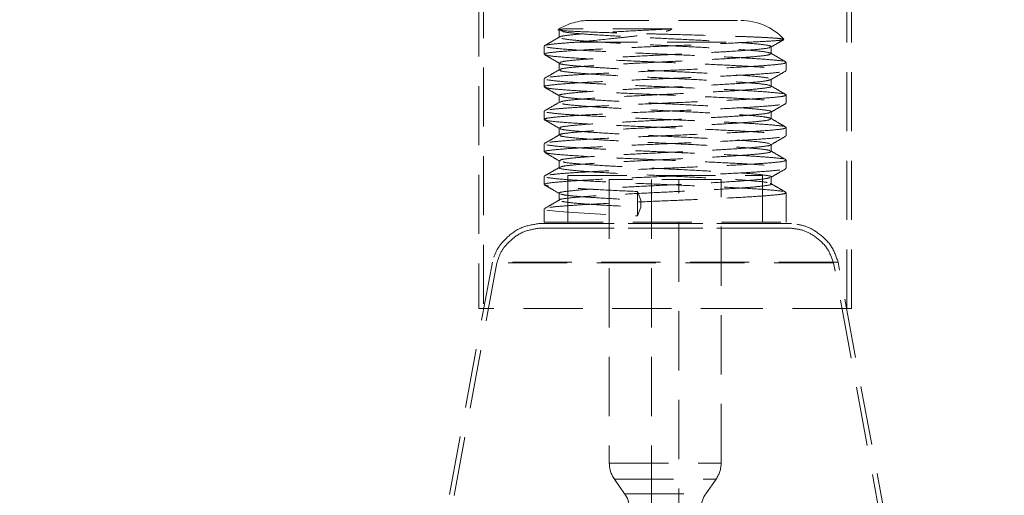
# Model space of a CAD drawing. Header units: millimetres. Extents: x 373 to 928, y 275 to 747.
# Tile 37 of 117: x 638 to 659, y 321 to 331. Entities that reach past the tile are written whole.
import ezdxf

# ---------------------------------------------------------------- set-up
doc = ezdxf.new("R2010")
doc.units = ezdxf.units.MM
doc.linetypes.add('HIDDEN', pattern=[1.905, 1.27, -0.635])

msp = doc.modelspace()

# ---------------------------------------------------------------- linework, layer by layer
at = {"color": 7, "linetype": 'HIDDEN', "lineweight": 18}
for p, q in [((647.771, 337.998), (647.771, 325.198)), ((655.571, 325.198), (655.571, 337.998)), ((647.671, 337.598), (647.671, 325.198)), ((655.671, 325.198), (655.671, 337.598)), ((650.048, 331.391), (653.294, 331.391)), ((649.489, 331.209), (649.385, 331.192)), ((649.396, 331.177), (649.396, 331.027)), ((649.805, 330.925), (653.482, 330.925)), ((654.212, 330.985), (654.22, 330.98)), ((649.071, 330.839), (649.071, 330.664)), ((653.947, 330.677), (653.947, 330.827)), ((654.271, 330.314), (654.271, 330.489)), ((649.071, 330.139), (649.071, 329.964)), ((653.934, 330.127), (653.944, 330.121)), ((654.271, 329.614), (654.271, 329.789)), ((649.071, 329.439), (649.071, 329.264)), ((654.271, 328.914), (654.271, 329.089)), ((649.071, 328.739), (649.071, 328.564)), ((649.399, 328.371), (649.414, 328.367)), ((654.271, 328.214), (654.271, 328.389)), ((649.071, 328.039), (649.071, 327.864)), ((649.579, 328.056), (653.763, 328.056)), ((649.579, 328.056), (649.579, 327.056)), ((652.871, 327.97), (650.471, 327.97)), ((650.471, 327.97), (650.471, 321.88)), ((651.376, 327.97), (651.376, 320.061)), ((651.967, 320.061), (651.967, 327.97)), ((652.871, 321.88), (652.871, 327.97)), ((653.763, 327.056), (653.763, 328.056)), ((651.073, 327.715), (651.148, 327.527)), ((651.073, 327.19), (651.073, 327.715)), ((654.271, 327.056), (654.271, 327.689)), ((651.148, 327.527), (651.148, 327.377)), ((649.071, 327.339), (649.071, 327.056)), ((651.148, 327.377), (651.073, 327.19)), ((649.071, 327.056), (654.271, 327.056)), ((654.386, 327.024), (648.957, 327.024)), ((654.386, 326.924), (648.957, 326.924)), ((648.97, 326.924), (654.372, 326.924)), ((648.971, 327.024), (654.371, 327.024)), ((647.96, 326.199), (645.171, 311.035)), ((655.379, 326.199), (647.961, 326.199)), ((658.171, 311.035), (655.383, 326.199)), ((648.058, 326.181), (645.27, 311.016)), ((655.281, 326.181), (648.06, 326.181)), ((658.073, 311.016), (655.285, 326.181)), ((653.709, 325.198), (647.671, 325.198)), ((655.671, 325.198), (653.709, 325.198)), ((650.471, 321.88), (652.863, 321.88)), ((650.579, 321.536), (652.764, 321.536)), ((650.579, 321.536), (650.799, 321.221)), ((652.544, 321.221), (652.764, 321.536)), ((650.799, 321.221), (652.544, 321.221))]:
    msp.add_line(p, q, dxfattribs=at)
at = {"color": 7, "linetype": 'HIDDEN', "lineweight": 18, "flags": 128}
msp.add_lwpolyline([(649.132, 327.315), (649.386, 327.284), (649.819, 327.253), (650.396, 327.221), (651.074, 327.19), (651.073, 327.19), (651.073, 327.19)], dxfattribs=at)
at = {"color": 7, "linetype": 'Continuous', "lineweight": 25}
for start, end in [(94.515, 242.7971), (0, 85.485)]:
    msp.add_arc((651.671, 306.355), 35, start, end, dxfattribs=at)
at = {"color": 7, "linetype": 'HIDDEN', "lineweight": 18}
for centre, radius, start, end in [((651.671, 306.355), 34.6, 91.8218, 244.1154), ((651.671, 306.355), 34.6, 0, 88.1782), ((650.048, 330.134), 1.257, 90, 122.0796), ((653.294, 330.134), 1.257, 42.8114, 90), ((651.071, 321.88), 0.6, 180, 214.8828), ((652.271, 321.88), 0.6, 325.1172, 0), ((650.307, 320.878), 0.6, 333.5972, 34.8828), ((653.036, 320.878), 0.6, 145.1172, 206.4028)]:
    msp.add_arc(centre, radius, start, end, dxfattribs=at)
for points, knots in [([(649.368, 331.189), (649.394, 331.183), (649.448, 331.169), (649.845, 331.149), (650.436, 331.128), (651.057, 331.111), (651.587, 331.096), (652.13, 331.082), (652.666, 331.066), (653.141, 331.051), (653.462, 331.04), (653.74, 331.028), (653.958, 331.016), (654.121, 331.004), (654.172, 330.996), (654.198, 330.992)], [0, 0, 0, 0, 0.105036, 0.212367, 0.320935, 0.430395, 0.485561, 0.542311, 0.654628, 0.710749, 0.768453, 0.825339, 0.883861, 0.941119, 1, 1, 1, 1]), ([(651.816, 331.209), (651.689, 331.203), (651.349, 331.186), (650.806, 331.158), (650.249, 331.128), (649.799, 331.096), (649.511, 331.065), (649.381, 331.042), (649.407, 331.029), (649.412, 331.027)], [0, 0, 0, 0, 0.102728, 0.275064, 0.446038, 0.618343, 0.789395, 0.96155, 1, 1, 1, 1]), ([(649.489, 331.209), (649.443, 331.2), (649.384, 331.19), (649.407, 331.179), (649.412, 331.177)], [0, 0, 0, 0, 0.779876, 1, 1, 1, 1]), ([(649.449, 331.153), (649.512, 331.142), (649.637, 331.121), (650.031, 331.09), (650.54, 331.059), (651.141, 331.027), (651.783, 330.997), (652.415, 330.965), (652.99, 330.934), (653.464, 330.902), (653.788, 330.872), (653.947, 330.846), (653.93, 330.831), (653.925, 330.827)], [0, 0, 0, 0, 0.096032, 0.191863, 0.287693, 0.383725, 0.479395, 0.575579, 0.671146, 0.767414, 0.862938, 0.959223, 1, 1, 1, 1]), ([(651.816, 331.209), (651.716, 331.209), (651.49, 331.209), (651.14, 331.209), (650.779, 331.209), (650.443, 331.209), (650.141, 331.209), (649.882, 331.209), (649.646, 331.209), (649.546, 331.209), (649.489, 331.209)], [0, 0, 0, 0, 0.0981873, 0.2215885, 0.3449897, 0.4683908, 0.591792, 0.7151932, 0.8385944, 1, 1, 1, 1]), ([(649.805, 330.925), (650.014, 330.947), (650.326, 330.979), (650.824, 331.031), (651.183, 331.073), (651.462, 331.113), (651.647, 331.147), (651.744, 331.172), (651.8, 331.194), (651.812, 331.205), (651.816, 331.209)], [0, 0, 0, 0, 0.3523417, 0.5269114, 0.7074746, 0.8452781, 0.9061702, 0.9673389, 0.9884519, 1, 1, 1, 1]), ([(649.805, 330.925), (649.684, 330.917), (649.443, 330.901), (649.189, 330.875), (649.054, 330.854), (649.084, 330.841), (649.089, 330.839)], [0, 0, 0, 0, 0.276925, 0.552846, 0.917891, 1, 1, 1, 1]), ([(649.089, 330.664), (649.084, 330.666), (649.054, 330.679), (649.202, 330.703), (649.532, 330.733), (650.046, 330.765), (650.683, 330.796), (651.397, 330.828), (652.134, 330.858), (652.833, 330.89), (653.265, 330.912), (653.461, 330.924), (653.482, 330.925)], [0, 0, 0, 0, 0.0271098, 0.1472892, 0.2666985, 0.3869825, 0.5063374, 0.626642, 0.7460156, 0.8662566, 0.9857219, 1, 1, 1, 1]), ([(649.402, 331.035), (649.348, 331.003), (649.239, 330.94), (649.131, 330.877), (649.076, 330.846)], [0, 0, 0, 0, 0.49992, 1, 1, 1, 1]), ([(649.449, 331.003), (649.512, 330.992), (649.637, 330.971), (650.031, 330.94), (650.54, 330.909), (651.141, 330.877), (651.783, 330.847), (652.415, 330.815), (652.991, 330.784), (653.46, 330.752), (653.802, 330.722), (653.888, 330.7), (653.93, 330.69)], [0, 0, 0, 0, 0.100115, 0.200019, 0.299923, 0.400038, 0.499775, 0.600047, 0.699678, 0.800038, 0.899622, 1, 1, 1, 1]), ([(654.214, 330.979), (654.204, 330.975), (654.182, 330.968), (654.06, 330.956), (653.849, 330.942), (653.618, 330.931), (653.482, 330.925)], [0, 0, 0, 0, 0.205201, 0.432146, 0.66561, 1, 1, 1, 1]), ([(653.938, 330.817), (653.993, 330.849), (654.085, 330.902), (654.177, 330.956), (654.215, 330.977)], [0, 0, 0, 0, 0.588947, 1, 1, 1, 1]), ([(649.089, 329.964), (649.084, 329.966), (649.054, 329.979), (649.202, 330.003), (649.532, 330.033), (650.046, 330.065), (650.683, 330.096), (651.397, 330.128), (652.134, 330.159), (652.833, 330.19), (653.443, 330.221), (653.913, 330.253), (654.208, 330.284), (654.306, 330.315), (654.197, 330.346), (653.891, 330.377), (653.411, 330.409), (652.795, 330.44), (652.093, 330.472), (651.502, 330.496), (650.929, 330.521), (650.379, 330.546), (649.792, 330.578), (649.362, 330.609), (649.122, 330.635), (649.108, 330.651), (649.104, 330.656)], [0, 0, 0, 0, 0.010223, 0.055542, 0.100571, 0.145929, 0.190937, 0.236304, 0.281319, 0.326661, 0.371711, 0.416998, 0.462109, 0.507309, 0.55251, 0.597621, 0.642908, 0.687958, 0.7333, 0.778315, 0.796504, 0.841751, 0.886904, 0.932056, 0.977304, 1, 1, 1, 1]), ([(649.079, 330.656), (649.133, 330.625), (649.242, 330.562), (649.35, 330.499), (649.404, 330.467)], [0, 0, 0, 0, 0.500079, 1, 1, 1, 1]), ([(649.132, 330.815), (649.204, 330.805), (649.347, 330.784), (649.797, 330.753), (650.378, 330.721), (651.065, 330.69), (651.799, 330.659), (652.522, 330.627), (653.178, 330.597), (653.721, 330.565), (654.086, 330.534), (654.264, 330.511), (654.252, 330.498), (654.25, 330.496)], [0, 0, 0, 0, 0.098103, 0.195999, 0.293896, 0.391999, 0.489732, 0.587989, 0.685617, 0.78396, 0.881544, 0.979904, 1, 1, 1, 1]), ([(653.921, 330.817), (653.921, 330.814), (653.923, 330.801), (653.748, 330.777), (653.404, 330.747), (652.913, 330.715), (652.327, 330.684), (651.689, 330.653), (651.051, 330.621), (650.461, 330.59), (649.964, 330.559), (649.607, 330.528), (649.412, 330.5), (649.415, 330.483), (649.417, 330.477)], [0, 0, 0, 0, 0.024481, 0.11657, 0.208063, 0.300039, 0.391658, 0.483458, 0.575258, 0.666877, 0.758853, 0.850346, 0.942435, 1, 1, 1, 1]), ([(653.925, 330.677), (653.928, 330.671), (653.936, 330.655), (653.751, 330.627), (653.403, 330.597), (652.913, 330.565), (652.327, 330.534), (651.689, 330.503), (651.051, 330.471), (650.461, 330.44), (649.963, 330.409), (649.609, 330.378), (649.424, 330.353), (649.423, 330.339), (649.423, 330.335)], [0, 0, 0, 0, 0.052275, 0.143972, 0.235076, 0.326661, 0.417889, 0.509298, 0.600707, 0.691936, 0.783521, 0.874625, 0.966321, 1, 1, 1, 1]), ([(654.266, 330.496), (654.212, 330.527), (654.104, 330.59), (653.995, 330.653), (653.941, 330.685)], [0, 0, 0, 0, 0.5000797, 1, 1, 1, 1]), ([(654.247, 330.489), (654.25, 330.483), (654.259, 330.467), (654.048, 330.44), (653.651, 330.409), (653.09, 330.377), (652.42, 330.346), (651.692, 330.315), (650.962, 330.284), (650.314, 330.254), (649.81, 330.226), (649.446, 330.201), (649.188, 330.175), (649.054, 330.154), (649.084, 330.141), (649.089, 330.139)], [0, 0, 0, 0, 0.050942, 0.140523, 0.229526, 0.318998, 0.408122, 0.497423, 0.586723, 0.675848, 0.75473, 0.822652, 0.890327, 0.979861, 1, 1, 1, 1]), ([(649.396, 330.477), (649.396, 330.452), (649.396, 330.402), (649.396, 330.352), (649.396, 330.327)], [0, 0, 0, 0, 0.49992, 1, 1, 1, 1]), ([(649.41, 330.467), (649.409, 330.467), (649.399, 330.456), (649.547, 330.433), (649.855, 330.403), (650.323, 330.371), (650.893, 330.34), (651.524, 330.309), (652.167, 330.278), (652.771, 330.246), (653.286, 330.215), (653.688, 330.184), (653.82, 330.163), (653.886, 330.152)], [0, 0, 0, 0, 0.006515, 0.106239, 0.205175, 0.304881, 0.403862, 0.503482, 0.602569, 0.702031, 0.801284, 0.900538, 1, 1, 1, 1]), ([(649.402, 330.335), (649.348, 330.303), (649.239, 330.24), (649.131, 330.177), (649.076, 330.146)], [0, 0, 0, 0, 0.499854, 1, 1, 1, 1]), ([(649.417, 330.327), (649.411, 330.323), (649.391, 330.309), (649.542, 330.283), (649.856, 330.253), (650.323, 330.221), (650.893, 330.19), (651.524, 330.159), (652.167, 330.128), (652.77, 330.096), (653.29, 330.065), (653.675, 330.034), (653.897, 330.007), (653.913, 329.991), (653.919, 329.985)], [0, 0, 0, 0, 0.033808, 0.125557, 0.216581, 0.308315, 0.399381, 0.491035, 0.582198, 0.673708, 0.765024, 0.856341, 0.947849, 1, 1, 1, 1]), ([(653.938, 330.117), (653.993, 330.149), (654.101, 330.212), (654.21, 330.275), (654.264, 330.306)], [0, 0, 0, 0, 0.499922, 1, 1, 1, 1]), ([(649.132, 330.115), (649.204, 330.105), (649.347, 330.084), (649.797, 330.053), (650.378, 330.021), (651.065, 329.99), (651.799, 329.959), (652.522, 329.927), (653.178, 329.897), (653.721, 329.865), (654.086, 329.834), (654.264, 329.811), (654.252, 329.798), (654.25, 329.796)], [0, 0, 0, 0, 0.098103, 0.196, 0.293897, 0.392, 0.489733, 0.58799, 0.685619, 0.783962, 0.881546, 0.979907, 1, 1, 1, 1]), ([(653.929, 330.117), (653.904, 330.108), (653.851, 330.089), (653.559, 330.059), (653.124, 330.027), (652.57, 329.997), (651.948, 329.965), (651.303, 329.934), (650.687, 329.902), (650.15, 329.872), (649.726, 329.84), (649.474, 329.809), (649.368, 329.788), (649.398, 329.777), (649.399, 329.777)], [0, 0, 0, 0, 0.080174, 0.171604, 0.263703, 0.35509, 0.447205, 0.538606, 0.630673, 0.722144, 0.814099, 0.905695, 0.997473, 1, 1, 1, 1]), ([(653.947, 329.977), (653.947, 330.002), (653.947, 330.052), (653.947, 330.102), (653.947, 330.127)], [0, 0, 0, 0, 0.50008, 1, 1, 1, 1]), ([(649.089, 329.264), (649.084, 329.266), (649.054, 329.279), (649.202, 329.303), (649.532, 329.333), (650.046, 329.365), (650.683, 329.396), (651.397, 329.428), (652.134, 329.459), (652.833, 329.49), (653.443, 329.521), (653.913, 329.553), (654.208, 329.584), (654.306, 329.615), (654.197, 329.646), (653.891, 329.677), (653.411, 329.709), (652.795, 329.74), (652.093, 329.772), (651.502, 329.796), (650.929, 329.821), (650.379, 329.846), (649.792, 329.878), (649.362, 329.909), (649.122, 329.935), (649.108, 329.951), (649.104, 329.956)], [0, 0, 0, 0, 0.0102231, 0.0555427, 0.1005719, 0.1459309, 0.1909396, 0.2363064, 0.2813222, 0.326665, 0.3717153, 0.4170026, 0.4621148, 0.5073152, 0.5525165, 0.597628, 0.642916, 0.6879658, 0.733309, 0.7783246, 0.7965133, 0.841761, 0.8869144, 0.9320669, 0.9773155, 1, 1, 1, 1]), ([(654.247, 329.789), (654.25, 329.783), (654.259, 329.767), (654.048, 329.74), (653.651, 329.709), (653.09, 329.677), (652.42, 329.646), (651.692, 329.615), (650.962, 329.584), (650.314, 329.554), (649.81, 329.526), (649.446, 329.501), (649.188, 329.475), (649.054, 329.454), (649.084, 329.441), (649.089, 329.439)], [0, 0, 0, 0, 0.050942, 0.140523, 0.229526, 0.318998, 0.408122, 0.497423, 0.586723, 0.675848, 0.75473, 0.822652, 0.890327, 0.979861, 1, 1, 1, 1]), ([(649.079, 329.956), (649.133, 329.925), (649.242, 329.862), (649.35, 329.799), (649.404, 329.767)], [0, 0, 0, 0, 0.5000777, 1, 1, 1, 1]), ([(653.934, 329.977), (653.938, 329.975), (653.965, 329.963), (653.843, 329.94), (653.565, 329.909), (653.122, 329.877), (652.57, 329.847), (651.948, 329.815), (651.303, 329.784), (650.688, 329.752), (650.148, 329.722), (649.733, 329.69), (649.47, 329.661), (649.433, 329.643), (649.418, 329.635)], [0, 0, 0, 0, 0.015545, 0.107186, 0.19824, 0.289961, 0.380973, 0.47271, 0.563736, 0.655425, 0.746521, 0.838098, 0.929319, 1, 1, 1, 1]), ([(654.266, 329.796), (654.212, 329.827), (654.104, 329.89), (653.995, 329.953), (653.941, 329.985)], [0, 0, 0, 0, 0.5001456, 1, 1, 1, 1]), ([(649.402, 329.635), (649.348, 329.603), (649.239, 329.54), (649.131, 329.477), (649.076, 329.446)], [0, 0, 0, 0, 0.499788, 1, 1, 1, 1]), ([(649.396, 329.777), (649.396, 329.752), (649.396, 329.702), (649.396, 329.652), (649.396, 329.627)], [0, 0, 0, 0, 0.499841, 1, 1, 1, 1]), ([(649.424, 329.767), (649.436, 329.76), (649.466, 329.743), (649.714, 329.715), (650.12, 329.684), (650.655, 329.653), (651.267, 329.621), (651.912, 329.59), (652.537, 329.558), (653.094, 329.528), (653.543, 329.496), (653.832, 329.465), (653.962, 329.442), (653.936, 329.429), (653.931, 329.427)], [0, 0, 0, 0, 0.061551, 0.15317, 0.245145, 0.336637, 0.428725, 0.520148, 0.612284, 0.703692, 0.795813, 0.887263, 0.979303, 1, 1, 1, 1]), ([(649.464, 329.602), (649.469, 329.6), (649.497, 329.588), (649.72, 329.565), (650.119, 329.534), (650.656, 329.503), (651.267, 329.471), (651.912, 329.44), (652.536, 329.408), (653.095, 329.378), (653.538, 329.346), (653.847, 329.316), (653.908, 329.295), (653.939, 329.284)], [0, 0, 0, 0, 0.01901, 0.117196, 0.215765, 0.313816, 0.412505, 0.510481, 0.609222, 0.707183, 0.805907, 0.903913, 1, 1, 1, 1]), ([(653.938, 329.417), (653.993, 329.449), (654.101, 329.512), (654.21, 329.575), (654.264, 329.606)], [0, 0, 0, 0, 0.4999229, 1, 1, 1, 1]), ([(649.132, 329.415), (649.204, 329.405), (649.347, 329.384), (649.797, 329.353), (650.378, 329.321), (651.065, 329.29), (651.799, 329.259), (652.522, 329.227), (653.178, 329.197), (653.721, 329.165), (654.086, 329.134), (654.264, 329.111), (654.252, 329.098), (654.25, 329.096)], [0, 0, 0, 0, 0.0981035, 0.1960004, 0.2938976, 0.3920008, 0.4897344, 0.5879919, 0.6856211, 0.7839646, 0.8815489, 0.9799096, 1, 1, 1, 1]), ([(653.916, 329.417), (653.913, 329.412), (653.901, 329.397), (653.692, 329.371), (653.316, 329.34), (652.802, 329.309), (652.203, 329.277), (651.56, 329.247), (650.928, 329.215), (650.353, 329.184), (649.879, 329.152), (649.555, 329.122), (649.396, 329.096), (649.413, 329.081), (649.418, 329.077)], [0, 0, 0, 0, 0.042972, 0.134875, 0.226584, 0.318294, 0.410196, 0.501752, 0.5938, 0.685258, 0.777386, 0.868802, 0.960946, 1, 1, 1, 1]), ([(653.947, 329.277), (653.947, 329.302), (653.947, 329.352), (653.947, 329.402), (653.947, 329.427)], [0, 0, 0, 0, 0.500159, 1, 1, 1, 1]), ([(649.089, 328.564), (649.084, 328.566), (649.054, 328.579), (649.202, 328.603), (649.532, 328.633), (650.046, 328.665), (650.683, 328.696), (651.397, 328.728), (652.134, 328.759), (652.833, 328.79), (653.443, 328.821), (653.913, 328.853), (654.208, 328.884), (654.306, 328.915), (654.197, 328.946), (653.891, 328.977), (653.411, 329.009), (652.795, 329.04), (652.093, 329.072), (651.502, 329.096), (650.929, 329.121), (650.379, 329.146), (649.792, 329.178), (649.362, 329.209), (649.122, 329.235), (649.108, 329.251), (649.104, 329.256)], [0, 0, 0, 0, 0.010223, 0.055543, 0.100572, 0.145931, 0.19094, 0.236306, 0.281322, 0.326665, 0.371715, 0.417002, 0.462115, 0.507315, 0.552516, 0.597628, 0.642916, 0.687965, 0.733309, 0.778324, 0.796513, 0.841761, 0.886914, 0.932066, 0.977315, 1, 1, 1, 1]), ([(649.079, 329.256), (649.133, 329.225), (649.242, 329.162), (649.35, 329.099), (649.404, 329.067)], [0, 0, 0, 0, 0.5000766, 1, 1, 1, 1]), ([(653.931, 329.277), (653.927, 329.269), (653.918, 329.25), (653.694, 329.221), (653.315, 329.19), (652.802, 329.159), (652.202, 329.127), (651.56, 329.097), (650.927, 329.065), (650.353, 329.034), (649.878, 329.002), (649.559, 328.972), (649.404, 328.948), (649.413, 328.936), (649.415, 328.935)], [0, 0, 0, 0, 0.070675, 0.162181, 0.253493, 0.344807, 0.436312, 0.527472, 0.619121, 0.710184, 0.801914, 0.892935, 0.98468, 1, 1, 1, 1]), ([(654.266, 329.096), (654.212, 329.127), (654.104, 329.19), (653.995, 329.253), (653.941, 329.285)], [0, 0, 0, 0, 0.500212, 1, 1, 1, 1]), ([(654.247, 329.089), (654.25, 329.083), (654.259, 329.067), (654.048, 329.04), (653.651, 329.009), (653.09, 328.977), (652.42, 328.946), (651.692, 328.915), (650.962, 328.884), (650.314, 328.854), (649.81, 328.826), (649.446, 328.801), (649.188, 328.775), (649.054, 328.754), (649.084, 328.741), (649.089, 328.739)], [0, 0, 0, 0, 0.050942, 0.140523, 0.229526, 0.318998, 0.408122, 0.497423, 0.586723, 0.675848, 0.75473, 0.822652, 0.890327, 0.979861, 1, 1, 1, 1]), ([(649.396, 329.077), (649.396, 329.052), (649.396, 329.002), (649.396, 328.952), (649.396, 328.927)], [0, 0, 0, 0, 0.499762, 1, 1, 1, 1]), ([(649.422, 329.067), (649.421, 329.064), (649.42, 329.051), (649.595, 329.027), (649.938, 328.997), (650.43, 328.965), (651.016, 328.934), (651.653, 328.903), (652.292, 328.871), (652.883, 328.84), (653.376, 328.809), (653.748, 328.778), (653.857, 328.757), (653.912, 328.746)], [0, 0, 0, 0, 0.025952, 0.123668, 0.220752, 0.318349, 0.415566, 0.512977, 0.610385, 0.707603, 0.805199, 0.902284, 1, 1, 1, 1]), ([(649.402, 328.935), (649.348, 328.903), (649.239, 328.84), (649.131, 328.777), (649.076, 328.746)], [0, 0, 0, 0, 0.499722, 1, 1, 1, 1]), ([(649.418, 328.927), (649.415, 328.921), (649.407, 328.905), (649.592, 328.877), (649.939, 328.847), (650.43, 328.815), (651.016, 328.784), (651.653, 328.753), (652.292, 328.721), (652.882, 328.69), (653.38, 328.659), (653.733, 328.628), (653.919, 328.603), (653.92, 328.589), (653.92, 328.585)], [0, 0, 0, 0, 0.052264, 0.14396, 0.235061, 0.326645, 0.417872, 0.50928, 0.600686, 0.691914, 0.783497, 0.874599, 0.966294, 1, 1, 1, 1]), ([(653.938, 328.717), (653.993, 328.749), (654.101, 328.812), (654.21, 328.875), (654.264, 328.906)], [0, 0, 0, 0, 0.4999237, 1, 1, 1, 1]), ([(649.089, 327.864), (649.084, 327.866), (649.054, 327.879), (649.202, 327.903), (649.532, 327.933), (650.046, 327.965), (650.683, 327.996), (651.397, 328.028), (652.134, 328.059), (652.833, 328.09), (653.443, 328.121), (653.913, 328.153), (654.208, 328.184), (654.306, 328.215), (654.197, 328.246), (653.891, 328.277), (653.411, 328.309), (652.795, 328.34), (652.093, 328.372), (651.502, 328.396), (650.929, 328.421), (650.379, 328.446), (649.792, 328.478), (649.362, 328.509), (649.122, 328.535), (649.109, 328.551), (649.104, 328.556)], [0, 0, 0, 0, 0.010224, 0.055545, 0.100577, 0.145938, 0.190949, 0.236318, 0.281336, 0.326681, 0.371733, 0.417022, 0.462137, 0.507339, 0.552543, 0.597656, 0.642946, 0.687998, 0.733344, 0.778361, 0.796551, 0.841801, 0.886956, 0.932111, 0.977362, 1, 1, 1, 1]), ([(649.079, 328.556), (649.133, 328.525), (649.242, 328.462), (649.35, 328.399), (649.404, 328.367)], [0, 0, 0, 0, 0.500076, 1, 1, 1, 1]), ([(649.132, 328.715), (649.204, 328.705), (649.347, 328.684), (649.797, 328.653), (650.378, 328.621), (651.065, 328.59), (651.799, 328.559), (652.522, 328.527), (653.178, 328.497), (653.721, 328.465), (654.086, 328.434), (654.264, 328.411), (654.252, 328.398), (654.25, 328.396)], [0, 0, 0, 0, 0.0981037, 0.1960009, 0.2938984, 0.3920019, 0.4897357, 0.5879935, 0.685623, 0.7839667, 0.8815513, 0.9799123, 1, 1, 1, 1]), ([(653.926, 328.727), (653.931, 328.723), (653.951, 328.709), (653.801, 328.683), (653.487, 328.653), (653.02, 328.621), (652.45, 328.59), (651.819, 328.559), (651.176, 328.528), (650.573, 328.496), (650.054, 328.465), (649.666, 328.434), (649.43, 328.404), (649.415, 328.385), (649.409, 328.377)], [0, 0, 0, 0, 0.032926, 0.122572, 0.211509, 0.301139, 0.390116, 0.479668, 0.568741, 0.658152, 0.747374, 0.836597, 0.926006, 1, 1, 1, 1]), ([(653.926, 328.577), (653.931, 328.573), (653.951, 328.559), (653.801, 328.533), (653.487, 328.503), (653.02, 328.471), (652.45, 328.44), (651.819, 328.409), (651.176, 328.378), (650.573, 328.346), (650.053, 328.315), (649.668, 328.284), (649.446, 328.257), (649.43, 328.241), (649.424, 328.235)], [0, 0, 0, 0, 0.033778, 0.125528, 0.216552, 0.308286, 0.399353, 0.491007, 0.582171, 0.673681, 0.764997, 0.856315, 0.947824, 1, 1, 1, 1]), ([(654.266, 328.396), (654.212, 328.427), (654.104, 328.49), (653.995, 328.553), (653.941, 328.585)], [0, 0, 0, 0, 0.5002775, 1, 1, 1, 1]), ([(653.947, 328.577), (653.947, 328.602), (653.947, 328.652), (653.947, 328.702), (653.947, 328.727)], [0, 0, 0, 0, 0.500238, 1, 1, 1, 1]), ([(654.247, 328.389), (654.25, 328.383), (654.259, 328.367), (654.048, 328.34), (653.651, 328.309), (653.09, 328.277), (652.42, 328.246), (651.692, 328.215), (650.962, 328.184), (650.314, 328.154), (649.81, 328.126), (649.446, 328.101), (649.188, 328.075), (649.054, 328.054), (649.084, 328.041), (649.089, 328.039)], [0, 0, 0, 0, 0.050942, 0.140523, 0.229526, 0.318998, 0.408122, 0.497423, 0.586723, 0.675848, 0.75473, 0.822652, 0.890327, 0.979861, 1, 1, 1, 1]), ([(649.396, 328.377), (649.396, 328.352), (649.396, 328.302), (649.396, 328.252), (649.396, 328.227)], [0, 0, 0, 0, 0.499682, 1, 1, 1, 1]), ([(649.482, 328.35), (649.492, 328.346), (649.536, 328.333), (649.789, 328.309), (650.217, 328.277), (650.773, 328.247), (651.395, 328.215), (652.04, 328.184), (652.655, 328.152), (653.193, 328.122), (653.617, 328.09), (653.868, 328.059), (653.975, 328.038), (653.945, 328.027), (653.944, 328.027)], [0, 0, 0, 0, 0.029486, 0.125951, 0.223122, 0.319542, 0.41673, 0.513165, 0.610302, 0.70681, 0.803829, 0.90047, 0.997303, 1, 1, 1, 1]), ([(649.402, 328.235), (649.348, 328.203), (649.239, 328.14), (649.131, 328.077), (649.076, 328.046)], [0, 0, 0, 0, 0.499656, 1, 1, 1, 1]), ([(649.409, 328.227), (649.405, 328.225), (649.377, 328.213), (649.5, 328.19), (649.778, 328.159), (650.22, 328.127), (650.772, 328.097), (651.395, 328.065), (652.04, 328.034), (652.654, 328.002), (653.197, 327.972), (653.601, 327.94), (653.825, 327.919), (653.857, 327.907), (653.859, 327.907)], [0, 0, 0, 0, 0.016587, 0.114554, 0.211894, 0.309947, 0.407243, 0.505313, 0.602623, 0.700643, 0.798027, 0.895927, 0.993445, 1, 1, 1, 1]), ([(653.938, 328.017), (653.993, 328.049), (654.101, 328.112), (654.21, 328.174), (654.264, 328.206)], [0, 0, 0, 0, 0.499924, 1, 1, 1, 1]), ([(649.132, 328.015), (649.204, 328.005), (649.347, 327.984), (649.797, 327.953), (650.378, 327.921), (651.065, 327.89), (651.799, 327.859), (652.522, 327.827), (653.178, 327.797), (653.721, 327.765), (654.086, 327.734), (654.264, 327.711), (654.252, 327.698), (654.25, 327.696)], [0, 0, 0, 0, 0.098104, 0.196001, 0.293899, 0.392003, 0.489737, 0.587995, 0.685625, 0.783969, 0.881554, 0.979915, 1, 1, 1, 1]), ([(653.919, 328.017), (653.907, 328.01), (653.877, 327.993), (653.629, 327.965), (653.223, 327.934), (652.688, 327.903), (652.076, 327.871), (651.431, 327.84), (650.806, 327.808), (650.249, 327.778), (649.8, 327.746), (649.511, 327.715), (649.381, 327.692), (649.407, 327.679), (649.412, 327.677)], [0, 0, 0, 0, 0.061395, 0.153026, 0.245013, 0.336518, 0.428618, 0.520053, 0.612202, 0.703622, 0.795755, 0.887218, 0.97927, 1, 1, 1, 1]), ([(653.925, 327.885), (653.933, 327.882), (653.978, 327.869), (653.882, 327.846), (653.636, 327.815), (653.221, 327.784), (652.688, 327.753), (652.076, 327.721), (651.431, 327.69), (650.806, 327.658), (650.249, 327.628), (649.8, 327.596), (649.511, 327.565), (649.381, 327.542), (649.407, 327.529), (649.412, 327.527)], [0, 0, 0, 0, 0.019777, 0.107128, 0.194308, 0.281827, 0.368887, 0.456514, 0.543507, 0.63118, 0.718159, 0.805817, 0.892837, 0.980418, 1, 1, 1, 1]), ([(654.266, 327.696), (654.212, 327.727), (654.104, 327.79), (653.995, 327.853), (653.941, 327.885)], [0, 0, 0, 0, 0.500344, 1, 1, 1, 1]), ([(653.947, 327.877), (653.947, 327.902), (653.947, 327.952), (653.947, 328.002), (653.947, 328.027)], [0, 0, 0, 0, 0.500318, 1, 1, 1, 1]), ([(654.247, 327.689), (654.25, 327.683), (654.259, 327.667), (654.048, 327.64), (653.651, 327.609), (653.09, 327.577), (652.42, 327.546), (651.692, 327.515), (650.962, 327.484), (650.314, 327.454), (649.81, 327.426), (649.446, 327.401), (649.188, 327.375), (649.054, 327.354), (649.084, 327.341), (649.089, 327.339)], [0, 0, 0, 0, 0.0509416, 0.1405231, 0.2295255, 0.3189976, 0.4081221, 0.4974227, 0.5867229, 0.6758477, 0.7547305, 0.8226517, 0.8903267, 0.9798612, 1, 1, 1, 1]), ([(649.079, 327.856), (649.133, 327.824), (649.242, 327.762), (649.35, 327.699), (649.405, 327.667)], [0, 0, 0, 0, 0.500076, 1, 1, 1, 1]), ([(651.073, 327.715), (650.841, 327.725), (650.377, 327.746), (649.793, 327.778), (649.362, 327.809), (649.122, 327.835), (649.109, 327.851), (649.104, 327.856)], [0, 0, 0, 0, 0.222485, 0.444507, 0.666525, 0.889015, 1, 1, 1, 1]), ([(649.396, 327.677), (649.396, 327.652), (649.396, 327.602), (649.396, 327.552), (649.396, 327.527)], [0, 0, 0, 0, 0.499603, 1, 1, 1, 1]), ([(649.402, 327.535), (649.348, 327.503), (649.239, 327.44), (649.131, 327.377), (649.076, 327.346)], [0, 0, 0, 0, 0.4995903, 1, 1, 1, 1]), ([(649.427, 327.667), (649.43, 327.662), (649.442, 327.647), (649.651, 327.621), (650.027, 327.59), (650.539, 327.559), (650.945, 327.538), (651.148, 327.527)], [0, 0, 0, 0, 0.104247, 0.328424, 0.552123, 0.775828, 1, 1, 1, 1]), ([(649.449, 327.503), (649.512, 327.492), (649.637, 327.471), (650.031, 327.44), (650.538, 327.409), (650.944, 327.388), (651.148, 327.377)], [0, 0, 0, 0, 0.250266, 0.5, 0.749739, 1, 1, 1, 1]), ([(648.957, 327.024), (648.832, 327.004), (648.573, 326.964), (648.274, 326.743), (648.051, 326.487), (647.989, 326.293), (647.96, 326.199)], [0, 0, 0, 0, 0.272487, 0.562677, 0.788086, 1, 1, 1, 1]), ([(648.957, 326.924), (648.846, 326.906), (648.613, 326.869), (648.342, 326.668), (648.14, 326.437), (648.084, 326.263), (648.058, 326.181)], [0, 0, 0, 0, 0.268416, 0.564329, 0.793068, 1, 1, 1, 1]), ([(648.957, 327.024), (648.96, 327.024), (648.964, 327.024), (648.969, 327.024), (648.971, 327.024)], [0, 0, 0, 0, 0.56035, 1, 1, 1, 1]), ([(648.957, 326.924), (648.96, 326.924), (648.964, 326.924), (648.968, 326.924), (648.97, 326.924)], [0, 0, 0, 0, 0.559538, 1, 1, 1, 1]), ([(654.371, 327.024), (654.374, 327.024), (654.379, 327.024), (654.384, 327.024), (654.386, 327.024)], [0, 0, 0, 0, 0.559648, 1, 1, 1, 1]), ([(654.372, 326.924), (654.375, 326.924), (654.379, 326.924), (654.384, 326.924), (654.386, 326.924)], [0, 0, 0, 0, 0.560454, 1, 1, 1, 1]), ([(655.383, 326.199), (655.341, 326.318), (655.254, 326.565), (654.98, 326.816), (654.686, 326.987), (654.484, 327.012), (654.386, 327.024)], [0, 0, 0, 0, 0.271519, 0.561412, 0.787314, 1, 1, 1, 1]), ([(655.285, 326.181), (655.247, 326.286), (655.168, 326.508), (654.919, 326.735), (654.653, 326.891), (654.472, 326.913), (654.386, 326.924)], [0, 0, 0, 0, 0.267035, 0.562542, 0.79195, 1, 1, 1, 1])]:
    msp.add_open_spline(points, degree=3, knots=knots, dxfattribs=at)

doc.saveas('drawing.dxf')
